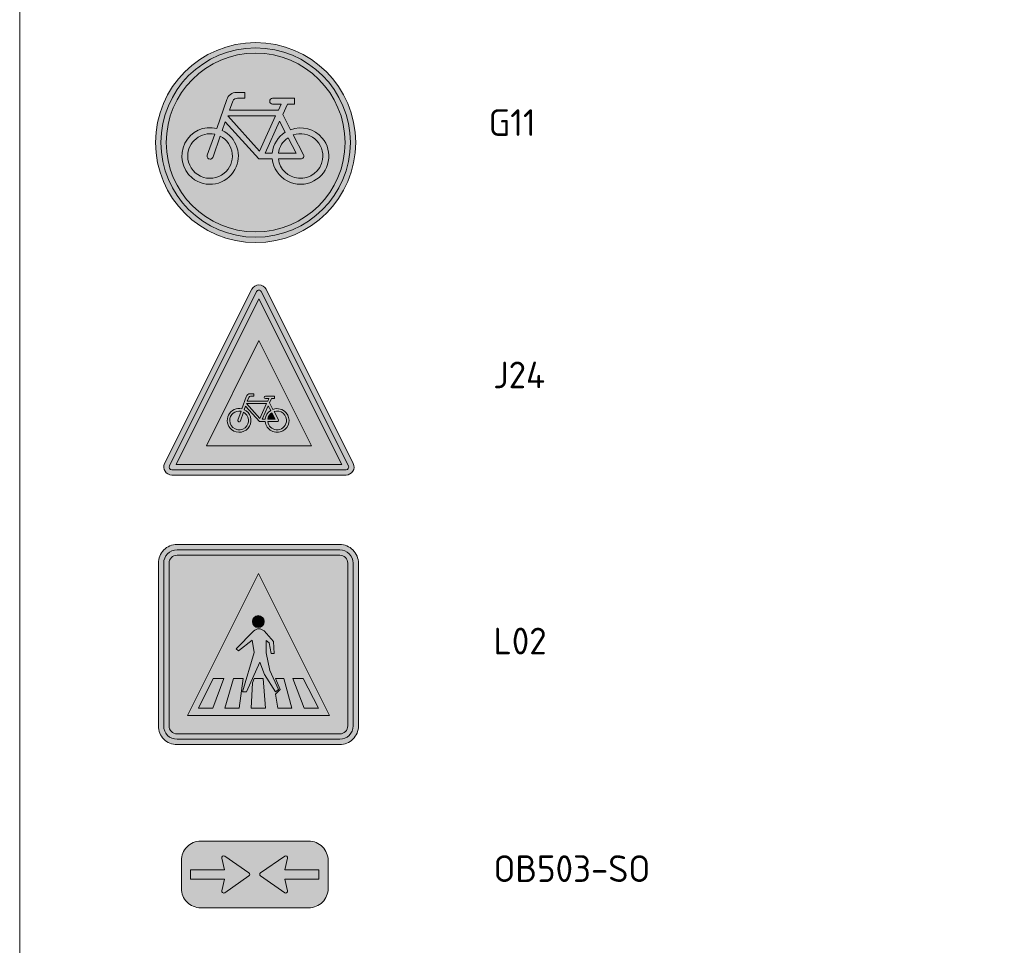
# Model space of a CAD drawing. Header units: metres. Extents: x 115632 to 117830, y 479690 to 480411.
# Tile 13 of 20: x 116142 to 116161, y 480269 to 480286. Entities that reach past the tile are written whole.
import ezdxf
from ezdxf.enums import TextEntityAlignment as Align

# ---------------------------------------------------------------- set-up
doc = ezdxf.new("R2010")
doc.units = ezdxf.units.M
doc.layers.get('Defpoints').update_dxf_attribs({"lineweight": 18})
for name, color, linetype, lineweight in [('N-WE-VW-VERKEERSTEKEN_BORD_G-S', 7, 'Continuous', 25), ('N-WE-VW-VERKEERSTEKEN_BORD_J-S', 7, 'Continuous', 25), ('N-WE-VW-VERKEERSTEKEN_BORD_L-S', 7, 'Continuous', 25), ('N-WE-VW-VERKEERSTEKEN_BORD_ONDERBORD-S', 7, 'Continuous', 25), ('X-XX-AL-LEGENDA-T25', 7, 'Continuous', 25)]:
    doc.layers.add(name, color=color, linetype=linetype, lineweight=lineweight)
doc.styles.add('NLCS-ISO', font='NLCS-ISO.ttf')

# ---------------------------------------------------------------- blocks, each defined once
blk = doc.blocks.new('N-SVW-VERKEERSTEKEN_BORD_G11-SO')
at = {"true_color": 0x007dc8}
h = blk.add_hatch(color=152, dxfattribs=at)
h.dxf.hatch_style = 1
h.paths.add_polyline_path([(3.357, 1.155), (3.546, 1.22, 0.577878), (-2.833, 2.457), (-2.682, 2.326, -0.577878)])
h = blk.add_hatch(color=152, dxfattribs=at)
h.dxf.hatch_style = 1
h.paths.add_polyline_path([(3.35, 0, 1), (-3.35, 0, 1)])
h.paths.add_polyline_path([(0.117, -0.615), (-1.139, 0.775), (-1.249, 0.451, -0.427471), (-0.775, -1.011, -0.4733), (-2.381, -1.323, -0.794265), (-1.454, 0.53), (-1.075, 1.612, -0.334348), (-0.72, 1.88), (-0.404, 1.88), (-0.404, 1.659), (-0.68, 1.659, 0.345861), (-0.854, 1.554), (-0.981, 1.217), (0.852, 1.217), (0.954, 1.438), (0.638, 1.438, -1), (0.638, 1.659), (1.452, 1.659), (1.452, 1.438), (1.191, 1.438), (1.018, 1.051), (1.31, 0.482, -0.318009), (2.498, 0.168, -0.476174), (2.186, -1.437, -0.529348), (0.623, -0.615)], flags=16)
h.paths.add_polyline_path([(0.149, -0.323), (-1.044, 1.004), (0.749, 1.004)], flags=0)
h.paths.add_polyline_path([(0.354, -0.394), (0.899, 0.798), (1.112, 0.388, 0.234167), (0.623, -0.394)], flags=0)
h.paths.add_polyline_path([(-1.175, -1.151, -0.632638), (-2.544, -0.505, -0.479903), (-1.533, 0.309), (-1.81, -0.473, 1.053204), (-1.597, -0.536), (-1.328, 0.238, -0.542254)], flags=0)
h.paths.add_polyline_path([(0.852, -0.615), (1.697, -0.615, 0.566151), (1.792, -0.457), (1.412, 0.285, -0.564261), (2.508, -0.633, -0.396488), (1.603, -1.338, -0.350134)], flags=0)
h.paths.add_polyline_path([(0.852, -0.394, -0.216058), (1.215, 0.182), (1.515, -0.394)], flags=0)
at = {"true_color": 0xffffff}
h = blk.add_hatch(color=7, dxfattribs=at)
h.dxf.hatch_style = 1
h.paths.add_polyline_path([(-2.682, 2.326), (-2.531, 2.195, -0.577878), (3.168, 1.09), (3.357, 1.155, 0.577878)])
at = {"true_color": 0x007dc8}
h = blk.add_hatch(color=152, dxfattribs=at)
h.dxf.hatch_style = 1
h.paths.add_polyline_path([(-2.682, 2.326), (-2.833, 2.457, 0.180494), (-3.75, 0, 0.414214), (0, -3.75), (0, -3.55, -0.414214), (-3.55, 0, -0.180494)])
at = {"true_color": 0xffffff}
h = blk.add_hatch(color=7, dxfattribs=at)
h.dxf.hatch_style = 1
h.paths.add_polyline_path([(-3.35, 0, -0.180494), (-2.531, 2.195), (-2.682, 2.326, 0.180494), (-3.55, 0, 0.414214), (0, -3.55), (0, -3.35, -0.414214)])
h = blk.add_hatch(color=7, dxfattribs=at)
h.dxf.hatch_style = 1
h.paths.add_polyline_path([(1.018, 1.051), (1.191, 1.438), (1.452, 1.438), (1.452, 1.659), (0.638, 1.659, 1), (0.638, 1.438), (0.954, 1.438), (0.852, 1.217), (-0.981, 1.217), (-0.854, 1.554, -0.345861), (-0.68, 1.659), (-0.404, 1.659), (-0.404, 1.88), (-0.72, 1.88, 0.334348), (-1.075, 1.612), (-1.454, 0.53, 0.794265), (-2.381, -1.323, 0.4733), (-0.775, -1.011, 0.427471), (-1.249, 0.451), (-1.139, 0.775), (0.117, -0.615), (0.623, -0.615, 0.529348), (2.186, -1.437, 0.476174), (2.498, 0.168, 0.318009), (1.31, 0.482)])
h.paths.add_polyline_path([(-1.044, 1.004), (0.749, 1.004), (0.149, -0.323)], flags=16)
h.paths.add_polyline_path([(-1.328, 0.238, -0.542254), (-1.175, -1.151, -0.632638), (-2.544, -0.505, -0.479903), (-1.533, 0.309), (-1.81, -0.473, 1.053204), (-1.597, -0.536)], flags=16)
h.paths.add_polyline_path([(0.899, 0.798), (1.112, 0.388, 0.234167), (0.623, -0.394), (0.354, -0.394)], flags=16)
h.paths.add_polyline_path([(1.215, 0.182), (1.515, -0.394), (0.852, -0.394, -0.216058)], flags=16)
h.paths.add_polyline_path([(0.852, -0.615), (1.697, -0.615, 0.566151), (1.792, -0.457), (1.412, 0.285, -0.564261), (2.508, -0.633, -0.396488), (1.603, -1.338, -0.350134)], flags=16)
at = {"true_color": 0x007dc8}
h = blk.add_hatch(color=152, dxfattribs=at)
h.dxf.hatch_style = 1
h.paths.add_polyline_path([(3.75, 0, 0.083022), (3.546, 1.22), (3.357, 1.155, -0.083022), (3.55, 0, -0.414214), (0, -3.55), (0, -3.75, 0.414214)])
at = {"true_color": 0xffffff}
h = blk.add_hatch(color=7, dxfattribs=at)
h.dxf.hatch_style = 1
h.paths.add_polyline_path([(3.357, 1.155), (3.168, 1.09, -0.083022), (3.35, 0, -0.414214), (0, -3.35), (0, -3.55, 0.414214), (3.55, 0, 0.083022)])
at = {"true_color": 0x007dc8}
h = blk.add_hatch(color=152, dxfattribs=at)
h.dxf.hatch_style = 1
h.paths.add_polyline_path([(0.749, 1.004), (-1.044, 1.004), (0.149, -0.323)])
h = blk.add_hatch(color=152, dxfattribs=at)
h.dxf.hatch_style = 1
h.paths.add_polyline_path([(1.112, 0.388), (0.899, 0.798), (0.354, -0.394), (0.623, -0.394, -0.234167)])
h = blk.add_hatch(color=152, dxfattribs=at)
h.dxf.hatch_style = 1
h.paths.add_polyline_path([(-1.328, 0.238), (-1.597, -0.536, -1.053204), (-1.81, -0.473), (-1.533, 0.309, 0.479903), (-2.544, -0.505, 0.632638), (-1.175, -1.151, 0.542254)])
h = blk.add_hatch(color=152, dxfattribs=at)
h.dxf.hatch_style = 1
h.paths.add_polyline_path([(2.508, -0.633, 0.564261), (1.412, 0.285), (1.792, -0.457, -0.566151), (1.697, -0.615), (0.852, -0.615, 0.350134), (1.603, -1.338, 0.396488)])
h = blk.add_hatch(color=152, dxfattribs=at)
h.dxf.hatch_style = 1
h.paths.add_polyline_path([(1.215, 0.182, 0.216058), (0.852, -0.394), (1.515, -0.394)])
at = {"color": 7, "lineweight": 0, "true_color": 0xffffff}
for points in [[(1.018, 1.051), (1.191, 1.438), (1.452, 1.438), (1.452, 1.659), (0.638, 1.659, 1), (0.638, 1.438), (0.954, 1.438), (0.852, 1.217), (-0.981, 1.217), (-0.854, 1.554, -0.345861), (-0.68, 1.659), (-0.404, 1.659), (-0.404, 1.88), (-0.72, 1.88, 0.334348), (-1.075, 1.612), (-1.454, 0.53, 0.794265), (-2.381, -1.323, 0.4733), (-0.775, -1.011, 0.427471), (-1.249, 0.451), (-1.139, 0.775), (0.117, -0.615), (0.623, -0.615, 0.529348), (2.186, -1.437, 0.476174), (2.498, 0.168, 0.318009), (1.31, 0.482)], [(0.899, 0.798), (0.354, -0.394), (0.623, -0.394, -0.234167), (1.112, 0.388)], [(-1.328, 0.238, -0.542254), (-1.175, -1.151, -0.632638), (-2.544, -0.505, -0.479903), (-1.533, 0.309), (-1.81, -0.473, 1.053204), (-1.597, -0.536)], [(1.412, 0.285, -0.564261), (2.508, -0.633, -0.396488), (1.603, -1.338, -0.350134), (0.852, -0.615), (1.697, -0.615, 0.566151), (1.792, -0.457)], [(1.515, -0.394), (1.215, 0.182, 0.216058), (0.852, -0.394)]]:
    blk.add_lwpolyline(points, format="xyb", close=True, dxfattribs=at)
blk.add_lwpolyline([(0.749, 1.004), (-1.044, 1.004), (0.149, -0.323)], close=True, dxfattribs=at)
at = {"color": 152, "lineweight": 0, "true_color": 0x007dc8}
blk.add_circle((0, 0), 3.75, dxfattribs=at)
at = {"color": 7, "lineweight": 0, "true_color": 0xffffff}
for radius in [3.55, 3.35]:
    blk.add_circle((0, 0), radius, dxfattribs=at)
blk = doc.blocks.new('N-SVW-VERKEERSTEKEN_BORD_J24-SO')
at = {"true_color": 0xff0000}
h = blk.add_hatch(color=1, dxfattribs=at)
h.dxf.hatch_style = 1
h.paths.add_polyline_path([(0, -3.365), (-3.265, -3.365, -0.557537), (-3.354, -3.22), (-0.089, 3.309, -0.284079), (0, 3.365), (0, 3.565, 0.284079), (-0.268, 3.399), (-3.533, -3.13, 0.557537), (-3.265, -3.565), (0, -3.565)])
at = {"true_color": 0xffffff}
h = blk.add_hatch(color=7, dxfattribs=at)
h.dxf.hatch_style = 1
h.paths.add_polyline_path([(0, 3.041), (0, 3.365, 0.284079), (-0.089, 3.309), (-3.354, -3.22, 0.557537), (-3.265, -3.365), (0, -3.365), (0, -3.165), (-3.103, -3.165)])
at = {"true_color": 0xff0000}
h = blk.add_hatch(color=1, dxfattribs=at)
h.dxf.hatch_style = 1
h.paths.add_polyline_path([(3.533, -3.13), (0.268, 3.399, 0.284079), (0, 3.565), (0, 3.365, -0.284079), (0.089, 3.309), (3.354, -3.22, -0.557537), (3.265, -3.365), (0, -3.365), (0, -3.565), (3.265, -3.565, 0.557537)])
at = {"true_color": 0xffffff}
h = blk.add_hatch(color=7, dxfattribs=at)
h.dxf.hatch_style = 1
h.paths.add_polyline_path([(0.089, 3.309, 0.284079), (0, 3.365), (0, 3.041), (3.103, -3.165), (0, -3.165), (0, -3.365), (3.265, -3.365, 0.557537), (3.354, -3.22)])
at = {"true_color": 0xff0000}
h = blk.add_hatch(color=1, dxfattribs=at)
h.dxf.hatch_style = 1
h.paths.add_polyline_path([(0, 3.041), (-3.103, -3.165), (0, -3.165), (0, -2.465), (-1.97, -2.465), (0, 1.476)], flags=17)
h = blk.add_hatch(color=1, dxfattribs=at)
h.dxf.hatch_style = 1
h.paths.add_polyline_path([(0, 3.041), (0, 1.476), (1.97, -2.465), (0, -2.465), (0, -3.165), (3.103, -3.165)], flags=17)
at = {"true_color": 0xffffff}
h = blk.add_hatch(color=7, dxfattribs=at)
h.dxf.hatch_style = 1
h.paths.add_polyline_path([(0, 1.476), (-1.97, -2.465), (1.97, -2.465)])
h.paths.add_polyline_path([(0.024, -1.565), (-0.504, -0.981), (-0.55, -1.117, -0.427471), (-0.351, -1.731, -0.4733), (-1.025, -1.862, -0.794265), (-0.636, -1.084), (-0.477, -0.629, -0.334348), (-0.328, -0.517), (-0.195, -0.516), (-0.195, -0.609), (-0.311, -0.609, 0.345861), (-0.384, -0.654), (-0.437, -0.795), (0.332, -0.795), (0.375, -0.702), (0.243, -0.702, -1), (0.243, -0.609), (0.584, -0.609), (0.584, -0.702), (0.475, -0.702), (0.402, -0.865), (0.525, -1.104, -0.318009), (1.024, -1.236, -0.476174), (0.893, -1.91, -0.529348), (0.236, -1.565)], flags=16)
h.paths.add_polyline_path([(-0.519, -1.79, -0.632638), (-1.094, -1.518, -0.479903), (-0.67, -1.177), (-0.786, -1.505, 1.053204), (-0.696, -1.532), (-0.583, -1.206, -0.542254)], flags=0)
h.paths.add_polyline_path([(0.037, -1.442), (-0.464, -0.885), (0.289, -0.885)], flags=0)
h.paths.add_polyline_path([(0.123, -1.472), (0.352, -0.971), (0.442, -1.143, 0.234167), (0.236, -1.472)], flags=0)
h.paths.add_polyline_path([(0.687, -1.565), (0.332, -1.565, 0.350134), (0.648, -1.868, 0.396488), (1.028, -1.572, 0.564261), (0.568, -1.187), (0.727, -1.499, -0.560308)], flags=0)
h.paths.add_polyline_path([(0.332, -1.472, -0.216058), (0.485, -1.23), (0.611, -1.472)], flags=0)
at = {"true_color": 0x191919}
h = blk.add_hatch(color=250, dxfattribs=at)
h.dxf.hatch_style = 1
h.paths.add_polyline_path([(0.402, -0.865), (0.475, -0.702), (0.584, -0.702), (0.584, -0.609), (0.243, -0.609, 1), (0.243, -0.702), (0.375, -0.702), (0.332, -0.795), (-0.437, -0.795), (-0.384, -0.654, -0.345861), (-0.311, -0.609), (-0.195, -0.609), (-0.195, -0.516), (-0.328, -0.517, 0.334348), (-0.477, -0.629), (-0.636, -1.084, 0.794265), (-1.025, -1.862, 0.4733), (-0.351, -1.731, 0.427471), (-0.55, -1.117), (-0.504, -0.981), (0.024, -1.565), (0.236, -1.565, 0.529348), (0.893, -1.91, 0.476174), (1.024, -1.236, 0.318009), (0.525, -1.104)])
h.paths.add_polyline_path([(-0.464, -0.885), (0.289, -0.885), (0.037, -1.442)], flags=16)
h.paths.add_polyline_path([(-0.583, -1.206, -0.542254), (-0.519, -1.79, -0.632638), (-1.094, -1.518, -0.479903), (-0.67, -1.177), (-0.786, -1.505, 1.053204), (-0.696, -1.532)], flags=16)
h.paths.add_polyline_path([(0.352, -0.971), (0.442, -1.143, 0.234167), (0.236, -1.472), (0.123, -1.472)], flags=16)
h.paths.add_polyline_path([(0.485, -1.23), (0.611, -1.472), (0.332, -1.472, -0.216058)], flags=16)
h.paths.add_polyline_path([(0.332, -1.565), (0.687, -1.565, 0.566151), (0.727, -1.498), (0.568, -1.187, -0.564261), (1.028, -1.572, -0.396488), (0.648, -1.868, -0.350134)], flags=16)
at = {"true_color": 0xffffff}
h = blk.add_hatch(color=7, dxfattribs=at)
h.dxf.hatch_style = 1
h.paths.add_polyline_path([(-0.464, -0.885), (0.037, -1.442), (0.289, -0.885)])
h = blk.add_hatch(color=7, dxfattribs=at)
h.dxf.hatch_style = 1
h.paths.add_polyline_path([(0.123, -1.472), (0.236, -1.472, -0.234167), (0.442, -1.143), (0.352, -0.971)])
h = blk.add_hatch(color=7, dxfattribs=at)
h.dxf.hatch_style = 1
h.paths.add_polyline_path([(-0.786, -1.505), (-0.67, -1.177, 0.479903), (-1.094, -1.518, 0.632638), (-0.519, -1.79, 0.542254), (-0.583, -1.206), (-0.696, -1.532, -1.053204)])
h = blk.add_hatch(color=7, dxfattribs=at)
h.dxf.hatch_style = 1
h.paths.add_polyline_path([(1.028, -1.572, 0.564261), (0.568, -1.187), (0.727, -1.498, -0.566151), (0.687, -1.565), (0.332, -1.565, 0.350134), (0.648, -1.868, 0.396488)])
h = blk.add_hatch(color=7, dxfattribs=at)
h.dxf.hatch_style = 1
h.paths.add_polyline_path([(0.611, -1.472), (0.485, -1.23, 0.216058), (0.332, -1.472)])
at = {"color": 1, "lineweight": 0, "true_color": 0xff0000}
blk.add_lwpolyline([(3.533, -3.13), (0.268, 3.399, 0.618034), (-0.268, 3.399), (-3.533, -3.13, 0.557537), (-3.265, -3.565), (3.265, -3.565, 0.557537)], format="xyb", close=True, dxfattribs=at)
at = {"color": 7, "lineweight": 0, "true_color": 0xffffff}
blk.add_lwpolyline([(3.354, -3.22), (0.089, 3.309, 0.618034), (-0.089, 3.309), (-3.354, -3.22, 0.557537), (-3.265, -3.365), (3.265, -3.365, 0.557537)], format="xyb", close=True, dxfattribs=at)
for points in [[(3.103, -3.165), (0, 3.041), (-3.103, -3.165)], [(1.97, -2.465), (0, 1.476), (-1.97, -2.465)]]:
    blk.add_lwpolyline(points, close=True, dxfattribs=at)
at = {"color": 250, "lineweight": 0, "true_color": 0x191919}
for points in [[(0.402, -0.865), (0.475, -0.702), (0.584, -0.702), (0.584, -0.609), (0.243, -0.609, 1), (0.243, -0.702), (0.375, -0.702), (0.332, -0.795), (-0.437, -0.795), (-0.384, -0.654, -0.345861), (-0.311, -0.609), (-0.195, -0.609), (-0.195, -0.516), (-0.328, -0.517, 0.334348), (-0.477, -0.629), (-0.636, -1.084, 0.794265), (-1.025, -1.862, 0.4733), (-0.351, -1.731, 0.427471), (-0.55, -1.117), (-0.504, -0.981), (0.024, -1.565), (0.236, -1.565, 0.529348), (0.893, -1.91, 0.476174), (1.024, -1.236, 0.318009), (0.525, -1.104)], [(0.352, -0.971), (0.123, -1.472), (0.236, -1.472, -0.234167), (0.442, -1.143)], [(-0.583, -1.206, -0.542254), (-0.519, -1.79, -0.632638), (-1.094, -1.518, -0.479903), (-0.67, -1.177), (-0.786, -1.505, 1.053204), (-0.696, -1.532)], [(0.568, -1.187, -0.564261), (1.028, -1.572, -0.396488), (0.648, -1.868, -0.350134), (0.332, -1.565), (0.687, -1.565, 0.566151), (0.727, -1.498)], [(0.611, -1.472), (0.485, -1.23, 0.216058), (0.332, -1.472)]]:
    blk.add_lwpolyline(points, format="xyb", close=True, dxfattribs=at)
blk.add_lwpolyline([(0.289, -0.885), (-0.464, -0.885), (0.037, -1.442)], close=True, dxfattribs=at)
blk = doc.blocks.new('N-SVW-VERKEERSTEKEN_BORD_L02-SO')
at = {"true_color": 0x007dc8}
h = blk.add_hatch(color=152, dxfattribs=at)
h.dxf.hatch_style = 1
h.paths.add_polyline_path([(3.05, 3.75), (-3.05, 3.75, 0.414214), (-3.75, 3.05), (-3.75, 0), (-3.55, 0), (-3.55, 3.05, -0.414214), (-3.05, 3.55), (3.05, 3.55, -0.414214), (3.55, 3.05), (3.55, 0), (3.75, 0), (3.75, 3.05, 0.414214)])
at = {"true_color": 0xffffff}
h = blk.add_hatch(color=7, dxfattribs=at)
h.dxf.hatch_style = 1
h.paths.add_polyline_path([(3.05, 3.55), (-3.05, 3.55, 0.414214), (-3.55, 3.05), (-3.55, 0), (-3.35, 0), (-3.35, 3.05, -0.414214), (-3.05, 3.35), (3.05, 3.35, -0.414214), (3.35, 3.05), (3.35, 0), (3.55, 0), (3.55, 3.05, 0.414214)])
at = {"true_color": 0x007dc8}
h = blk.add_hatch(color=152, dxfattribs=at)
h.dxf.hatch_style = 1
h.paths.add_polyline_path([(0, 2.66), (0, 3.35), (-3.05, 3.35, 0.414214), (-3.35, 3.05), (-3.35, -3.05, 0.414214), (-3.05, -3.35), (0, -3.35), (0, -2.66), (-2.66, -2.66)])
h = blk.add_hatch(color=152, dxfattribs=at)
h.dxf.hatch_style = 1
h.paths.add_polyline_path([(3.35, 3.05, 0.414214), (3.05, 3.35), (0, 3.35), (0, 2.66), (2.66, -2.66), (0, -2.66), (0, -3.35), (3.05, -3.35, 0.414214), (3.35, -3.05)])
at = {"true_color": 0xffffff}
h = blk.add_hatch(color=7, dxfattribs=at)
h.dxf.hatch_style = 1
h.paths.add_polyline_path([(0, 2.66), (-2.66, -2.66), (2.66, -2.66)])
h.paths.add_polyline_path([(-0.749, -0.234), (-0.833, -0.166), (-0.178, 0.506, -0.416609), (0.212, 0.509), (0.565, 0.115), (0.592, -0.339), (0.48, -0.339), (0.409, 0.061), (0.29, 0.156), (0.29, -0.305), (0.433, -0.967), (0.749, -1.68), (0.643, -1.775), (0.226, -1.12), (0.056, -0.665), (-0.45, -1.775), (-0.592, -1.775), (-0.161, -0.302), (-0.239, 0.17)], flags=16)
h.paths.add_polyline_path([(-0.565, -1.276), (-0.723, -2.39), (-1.259, -2.39), (-0.935, -1.276)], flags=16)
h.paths.add_polyline_path([(-1.295, -1.276), (-1.714, -2.39), (-2.251, -2.39), (-1.699, -1.276)], flags=16)
h.paths.add_polyline_path([(-0.158, -1.276), (0.182, -1.276), (0.268, -2.39), (-0.268, -2.39), (-0.222, -1.432)], flags=16)
h.paths.add_polyline_path([(-0.227, 0.861, -1), (0.217, 0.861, -1)], flags=16)
h.paths.add_polyline_path([(0.64, -1.276), (0.949, -1.276), (1.259, -2.39), (0.723, -2.39), (0.643, -1.857), (0.82, -1.69)], flags=16)
h.paths.add_polyline_path([(1.288, -1.276), (1.675, -1.276), (2.251, -2.39), (1.718, -2.39)], flags=16)
at = {"true_color": 0x191919}
h = blk.add_hatch(color=250, dxfattribs=at)
h.dxf.hatch_style = 1
h.paths.add_polyline_path([(-0.227, 0.861, 1), (0.217, 0.861, 1)])
h = blk.add_hatch(color=250, dxfattribs=at)
h.dxf.hatch_style = 1
h.paths.add_polyline_path([(0.29, 0.156), (0.409, 0.061), (0.48, -0.339), (0.592, -0.339), (0.565, 0.115), (0.212, 0.509, 0.416609), (-0.178, 0.506), (-0.833, -0.166), (-0.749, -0.234), (-0.239, 0.17), (-0.161, -0.302), (-0.592, -1.775), (-0.45, -1.775), (0.056, -0.665), (0.226, -1.12), (0.643, -1.775), (0.749, -1.68), (0.433, -0.967), (0.29, -0.305)])
at = {"true_color": 0x007dc8}
h = blk.add_hatch(color=152, dxfattribs=at)
h.dxf.hatch_style = 1
h.paths.add_polyline_path([(-3.55, 0), (-3.75, 0), (-3.75, -3.05, 0.414214), (-3.05, -3.75), (3.05, -3.75, 0.414214), (3.75, -3.05), (3.75, 0), (3.55, 0), (3.55, -3.05, -0.414214), (3.05, -3.55), (-3.05, -3.55, -0.414214), (-3.55, -3.05)])
at = {"true_color": 0xffffff}
h = blk.add_hatch(color=7, dxfattribs=at)
h.dxf.hatch_style = 1
h.paths.add_polyline_path([(-3.35, 0), (-3.55, 0), (-3.55, -3.05, 0.414214), (-3.05, -3.55), (3.05, -3.55, 0.414214), (3.55, -3.05), (3.55, 0), (3.35, 0), (3.35, -3.05, -0.414214), (3.05, -3.35), (-3.05, -3.35, -0.414214), (-3.35, -3.05)])
at = {"true_color": 0x191919}
h = blk.add_hatch(color=250, dxfattribs=at)
h.dxf.hatch_style = 1
h.paths.add_polyline_path([(-1.295, -1.276), (-1.699, -1.276), (-2.251, -2.39), (-1.714, -2.39)])
h = blk.add_hatch(color=250, dxfattribs=at)
h.dxf.hatch_style = 1
h.paths.add_polyline_path([(-0.565, -1.276), (-0.935, -1.276), (-1.259, -2.39), (-0.723, -2.39)])
h = blk.add_hatch(color=250, dxfattribs=at)
h.dxf.hatch_style = 1
h.paths.add_polyline_path([(0.182, -1.276), (-0.158, -1.276), (-0.222, -1.432), (-0.268, -2.39), (0.268, -2.39)])
h = blk.add_hatch(color=250, dxfattribs=at)
h.dxf.hatch_style = 1
h.paths.add_polyline_path([(0.949, -1.276), (0.64, -1.276), (0.82, -1.69), (0.643, -1.857), (0.723, -2.39), (1.259, -2.39)])
h = blk.add_hatch(color=250, dxfattribs=at)
h.dxf.hatch_style = 1
h.paths.add_polyline_path([(1.675, -1.276), (1.288, -1.276), (1.718, -2.39), (2.251, -2.39)])
at = {"color": 145, "lineweight": 0, "true_color": 0x377daf}
blk.add_lwpolyline([(-3.05, -3.75), (3.05, -3.75, 0.414214), (3.75, -3.05), (3.75, 3.05, 0.414214), (3.05, 3.75), (-3.05, 3.75, 0.414214), (-3.75, 3.05), (-3.75, -3.05, 0.414214)], format="xyb", close=True, dxfattribs=at)
at = {"color": 7, "lineweight": 0, "true_color": 0xffffff}
for points in [[(-3.05, -3.55), (3.05, -3.55, 0.414214), (3.55, -3.05), (3.55, 3.05, 0.414214), (3.05, 3.55), (-3.05, 3.55, 0.414214), (-3.55, 3.05), (-3.55, -3.05, 0.414214)], [(-3.05, -3.35), (3.05, -3.35, 0.414214), (3.35, -3.05), (3.35, 3.05, 0.414214), (3.05, 3.35), (-3.05, 3.35, 0.414214), (-3.35, 3.05), (-3.35, -3.05, 0.414214)]]:
    blk.add_lwpolyline(points, format="xyb", close=True, dxfattribs=at)
blk.add_lwpolyline([(2.66, -2.66), (0, 2.66), (-2.66, -2.66)], close=True, dxfattribs=at)
at = {"color": 250, "lineweight": 0, "true_color": 0x191919}
blk.add_lwpolyline([(0.643, -1.775), (0.226, -1.12), (0.056, -0.665), (-0.45, -1.775), (-0.592, -1.775), (-0.161, -0.302), (-0.239, 0.17), (-0.749, -0.234), (-0.833, -0.166), (-0.178, 0.506, -0.416609), (0.212, 0.509), (0.565, 0.115), (0.592, -0.339), (0.48, -0.339), (0.409, 0.061), (0.29, 0.156), (0.29, -0.305), (0.433, -0.967), (0.749, -1.68)], format="xyb", close=True, dxfattribs=at)
for points in [[(-1.714, -2.39), (-1.295, -1.276), (-1.699, -1.276), (-2.251, -2.39)], [(-0.723, -2.39), (-0.565, -1.276), (-0.935, -1.276), (-1.259, -2.39)], [(0.268, -2.39), (0.182, -1.276), (-0.158, -1.276), (-0.222, -1.432), (-0.268, -2.39)], [(1.259, -2.39), (0.949, -1.276), (0.64, -1.276), (0.82, -1.69), (0.643, -1.857), (0.723, -2.39)], [(2.251, -2.39), (1.675, -1.276), (1.288, -1.276), (1.718, -2.39)]]:
    blk.add_lwpolyline(points, close=True, dxfattribs=at)
blk.add_circle((-0.005, 0.861), 0.222, dxfattribs=at)
blk = doc.blocks.new('N-SVW-VERKEERSTEKEN_BORD_ONDERBORD_OB503-SO')
at = {"true_color": 0xffffff}
h = blk.add_hatch(color=7, dxfattribs=at)
h.dxf.hatch_style = 1
edge = h.paths.add_edge_path()
edge.add_line((-2.75, 0.524), (-2.75, -0.524))
edge.add_arc((-2.024, -0.524), 0.726, 180, 270)
edge.add_line((-2.024, -1.25), (2.024, -1.25))
edge.add_arc((2.024, -0.524), 0.726, 270, 360)
edge.add_line((2.75, -0.524), (2.75, 0.524))
edge.add_arc((2.024, 0.524), 0.726, 360, 450)
edge.add_line((2.024, 1.25), (-2.024, 1.25))
edge.add_arc((-2.024, 0.524), 0.726, 450, 540)
at = {"true_color": 0x191919}
h = blk.add_hatch(color=250, dxfattribs=at)
h.dxf.hatch_style = 1
edge = h.paths.add_edge_path()
edge.add_arc((-0.257, 0), 0.0706, -55.4489, 55.3151, ccw=False)
edge.add_line((-0.217, -0.058), (-1.124, -0.684))
edge.add_arc((-1.163, -0.627), 0.069, 163.0196, 304.618, ccw=False)
edge.add_line((-1.229, -0.607), (-1.127, -0.174))
edge.add_line((-1.127, -0.174), (-2.404, -0.174))
edge.add_line((-2.404, -0.174), (-2.404, 0.174))
edge.add_line((-2.404, 0.174), (-1.127, 0.174))
edge.add_line((-1.127, 0.174), (-1.229, 0.609))
edge.add_arc((-1.16, 0.625), 0.0707, 59.1524, 193.2055, ccw=False)
edge.add_line((-1.124, 0.686), (-0.217, 0.058))
h = blk.add_hatch(color=250, dxfattribs=at)
h.dxf.hatch_style = 1
edge = h.paths.add_edge_path()
edge.add_arc((0.257, 0), 0.0706, 484.6849, 595.4489)
edge.add_line((0.217, -0.058), (1.124, -0.684))
edge.add_arc((1.163, -0.627), 0.069, 235.382, 376.9804)
edge.add_line((1.229, -0.607), (1.127, -0.174))
edge.add_line((1.127, -0.174), (2.404, -0.174))
edge.add_line((2.404, -0.174), (2.404, 0.174))
edge.add_line((2.404, 0.174), (1.127, 0.174))
edge.add_line((1.127, 0.174), (1.229, 0.609))
edge.add_arc((1.16, 0.625), 0.0707, 346.7945, 480.8476)
edge.add_line((1.124, 0.686), (0.217, 0.058))
at = {"color": 250, "lineweight": 0, "true_color": 0x191919}
for points in [[(-2.75, 0.524), (-2.75, -0.524, 0.414214), (-2.024, -1.25), (2.024, -1.25, 0.414214), (2.75, -0.524), (2.75, 0.524, 0.414214), (2.024, 1.25), (-2.024, 1.25, 0.414214)], [(-2.404, 0.174), (-1.127, 0.174), (-1.229, 0.609, -0.662219), (-1.124, 0.686), (-0.217, 0.058, -0.524067), (-0.217, -0.058), (-1.124, -0.684, -0.710653), (-1.229, -0.607), (-1.127, -0.174), (-2.404, -0.174)], [(2.404, 0.174), (1.127, 0.174), (1.229, 0.609, 0.662219), (1.124, 0.686), (0.217, 0.058, 0.524067), (0.217, -0.058), (1.124, -0.684, 0.710653), (1.229, -0.607), (1.127, -0.174), (2.404, -0.174)]]:
    blk.add_lwpolyline(points, format="xyb", close=True, dxfattribs=at)

msp = doc.modelspace()

# ---------------------------------------------------------------- linework, layer by layer
at = {"layer": 'Defpoints'}
msp.add_lwpolyline([(116142.38, 480235.222), (116179.28, 480235.222), (116179.28, 480357.322), (116142.38, 480357.322)], close=True, dxfattribs=at)

# ---------------------------------------------------------------- block references
at = {"layer": 'N-WE-VW-VERKEERSTEKEN_BORD_G-S', "xscale": 0.5, "yscale": 0.5, "zscale": 0.5}
msp.add_blockref('N-SVW-VERKEERSTEKEN_BORD_G11-SO', (116146.801, 480283.764), dxfattribs=at)
at = {"layer": 'N-WE-VW-VERKEERSTEKEN_BORD_J-S', "xscale": 0.5, "yscale": 0.5, "zscale": 0.5}
msp.add_blockref('N-SVW-VERKEERSTEKEN_BORD_J24-SO', (116146.863, 480279.315), dxfattribs=at)
at = {"layer": 'N-WE-VW-VERKEERSTEKEN_BORD_L-S', "xscale": 0.5, "yscale": 0.5, "zscale": 0.5}
msp.add_blockref('N-SVW-VERKEERSTEKEN_BORD_L02-SO', (116146.853, 480274.355), dxfattribs=at)
at = {"layer": 'N-WE-VW-VERKEERSTEKEN_BORD_ONDERBORD-S', "xscale": 0.4999999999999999, "yscale": 0.4999999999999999, "zscale": 0.4999999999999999, "rotation": 180.0000000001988}
msp.add_blockref('N-SVW-VERKEERSTEKEN_BORD_ONDERBORD_OB503-SO', (116146.784, 480270.046), dxfattribs=at)

# ---------------------------------------------------------------- texts
at = {"layer": 'X-XX-AL-LEGENDA-T25', "style": 'NLCS-ISO'}
for s, p in [('G11', (116151.167, 480284.138)), ('J24', (116151.253, 480279.409)), ('L02', (116151.258, 480274.421)), ('OB503-SO', (116151.258, 480270.155))]:
    msp.add_text(s, height=0.5, dxfattribs=at).set_placement(p, align=Align.MIDDLE_LEFT)

doc.saveas('drawing.dxf')
